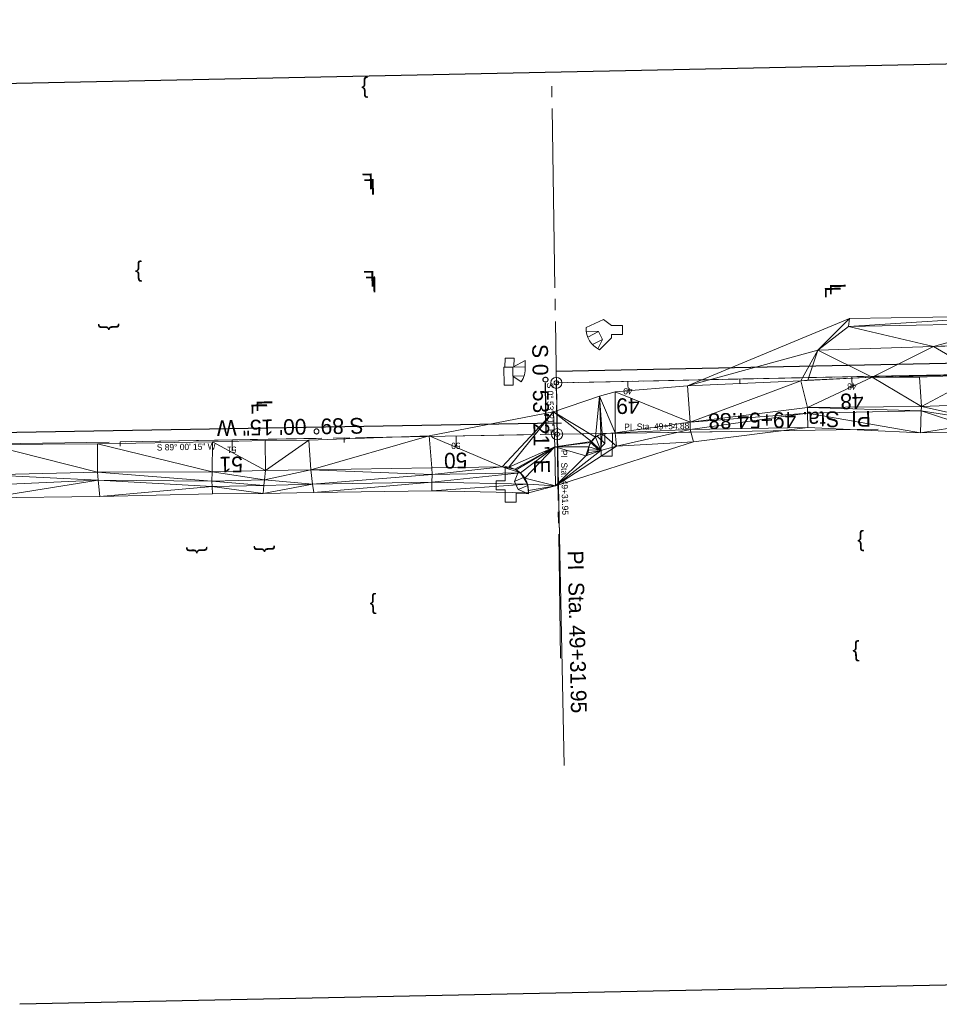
# Model space of a CAD drawing. Extents: x 2399984 to 2508823, y 556481 to 592637.
# Tile 56 of 158: x 2443641 to 2444051, y 558051 to 558490. Entities that reach past the tile are written whole.
import ezdxf
from ezdxf.enums import TextEntityAlignment as Align

# ---------------------------------------------------------------- set-up
doc = ezdxf.new("R2010")
doc.units = 0
doc.header["$MEASUREMENT"] = 0
doc.linetypes.add('cl20', pattern=[100, 5, -5, 80, -5, 5])
doc.linetypes.add('cl50', pattern=[100, 7.5, -7.5, 70, -7.5, 7.5])
for name, color, linetype, lineweight in [('DT_X_Triangles', 91, 'Continuous', 0), ('DV_X_Text', 7, 'Continuous', 0), ('GE_P_CL_20', 7, 'cl20', 13), ('GE_P_CL_50', 7, 'cl50', 13), ('PV_P_Curb_Ramp', 120, 'Continuous', 13), ('RW_X_CL_20', 6, 'cl20', 0)]:
    doc.layers.add(name, color=color, linetype=linetype, lineweight=lineweight)
for name, color, linetype, lineweight, plot in [('GK_Visualization', 30, 'Continuous', 13, False), ('SC_Scratch1', 7, 'Continuous', 0, False), ('SC_Scratch2', 7, 'Continuous', 0, False)]:
    doc.layers.add(name, color=color, linetype=linetype, lineweight=lineweight, plot=plot)
doc.styles.add('Slanted-Normal LS 0.50', font='font31.shx', dxfattribs={"height": 0.14})
doc.styles.add('Style-font30', font='font30.shx')
doc.styles.add('Style-font31', font='font31.shx')

# ---------------------------------------------------------------- blocks, each defined once
blk = doc.blocks.new('X_36')
at = {"layer": 'GK_Visualization', "color": 1, "linetype": 'Continuous', "lineweight": 0}
for p, q in [((-0.07, -0.07), (0.07, 0.07)), ((-0.07, 0.07), (0.07, -0.07))]:
    blk.add_line(p, q, dxfattribs=at)
blk = doc.blocks.new('X_37')
at = {"layer": 'GK_Visualization', "color": 1, "linetype": 'Continuous', "lineweight": 0}
for p, q in [((-0.07, -0.07), (0.07, 0.07)), ((-0.07, 0.07), (0.07, -0.07))]:
    blk.add_line(p, q, dxfattribs=at)

msp = doc.modelspace()

# ---------------------------------------------------------------- linework, layer by layer
at = {"layer": 'GE_P_CL_20'}
for p, q in [((2445148.88, 558354.26), (2443880.06, 558327.82)), ((2443880.06, 558327.82), (2443880.42, 558304.89)), ((2443880.42, 558304.89), (2443548.79, 558299.13))]:
    msp.add_line(p, q, dxfattribs=at)
at = {"layer": 'GE_P_CL_20', "linetype": 'Continuous'}
for p, q in [((2443912.01, 558328.49), (2443912.05, 558326.49)), ((2443962, 558329.53), (2443962.04, 558327.53)), ((2444011.99, 558330.57), (2444012.03, 558328.57)), ((2443880.09, 558326.82), (2443881.49, 558259.51)), ((2443880.34, 558309.77), (2443882.34, 558309.81)), ((2443881.42, 558304.91), (2443949.66, 558305.97)), ((2443685.33, 558301.5), (2443685.36, 558299.5)), ((2443735.32, 558302.37), (2443735.36, 558300.37)), ((2443785.31, 558303.24), (2443785.35, 558301.24)), ((2443835.31, 558304.11), (2443835.34, 558302.11))]:
    msp.add_line(p, q, dxfattribs=at)
for centre in [(2443880.06, 558327.82), (2443880.42, 558304.89)]:
    msp.add_circle(centre, 1, dxfattribs=at)
at = {"layer": 'GE_P_CL_50'}
for p, q in [((2445148.88, 558354.26), (2443880.06, 558327.82)), ((2443880.06, 558327.82), (2443880.42, 558304.89)), ((2443880.42, 558304.89), (2443548.79, 558299.13))]:
    msp.add_line(p, q, dxfattribs=at)
at = {"layer": 'GE_P_CL_50', "linetype": 'Continuous'}
for p, q in [((2443912.01, 558328.49), (2443912.11, 558323.49)), ((2444011.99, 558330.57), (2444012.09, 558325.57)), ((2443880.12, 558325.32), (2443883.62, 558157.05)), ((2443882.92, 558304.93), (2444023.7, 558307.12)), ((2443735.32, 558302.37), (2443735.41, 558297.37)), ((2443835.31, 558304.11), (2443835.39, 558299.11))]:
    msp.add_line(p, q, dxfattribs=at)
for centre in [(2443880.06, 558327.82), (2443880.42, 558304.89)]:
    msp.add_circle(centre, 2.5, dxfattribs=at)
at = {"layer": 'PV_P_Curb_Ramp'}
for p, q in [((2443901.12, 558356.1), (2443893.37, 558352.49)), ((2443904.67, 558353.34), (2443901.12, 558356.1)), ((2443898.95, 558350.67), (2443893.43, 558350.87)), ((2443898.95, 558350.67), (2443894.08, 558348.26)), ((2443898.95, 558350.67), (2443900.72, 558347.09)), ((2443909.67, 558353.33), (2443904.67, 558353.34)), ((2443909.67, 558353.33), (2443909.66, 558349.33)), ((2443900.72, 558347.09), (2443896.24, 558344.87)), ((2443900.72, 558347.09), (2443898.6, 558343.02)), ((2443904.66, 558347.84), (2443899.4, 558342.61)), ((2443904.66, 558349.34), (2443904.66, 558347.84)), ((2443909.66, 558349.33), (2443904.66, 558349.34)), ((2443857.16, 558338.83), (2443857.15, 558334.83)), ((2443861.18, 558338.81), (2443857.16, 558338.83)), ((2443860.65, 558334.82), (2443866.12, 558337.82)), ((2443861.18, 558338.81), (2443861.17, 558335.11)), ((2443866.19, 558334.92), (2443866.12, 558337.82)), ((2443856.8, 558326.75), (2443856.64, 558334.83)), ((2443860.65, 558334.82), (2443856.64, 558334.83)), ((2443860.65, 558334.82), (2443866.19, 558334.92)), ((2443860.8, 558326.82), (2443860.65, 558334.82)), ((2443860.72, 558330.82), (2443865.72, 558330.92)), ((2443860.72, 558330.82), (2443864.42, 558328.25)), ((2443860.8, 558326.82), (2443856.8, 558326.75)), ((2443898.3, 558304.08), (2443901.75, 558300.73)), ((2443905.08, 558305.43), (2443901.69, 558305.2)), ((2443901.69, 558305.2), (2443901.75, 558300.73)), ((2443905.06, 558295.06), (2443905.08, 558305.43)), ((2443894.3, 558297.79), (2443898.96, 558297.86)), ((2443895.51, 558301.21), (2443898.96, 558297.86)), ((2443898.96, 558297.86), (2443901.75, 558300.73)), ((2443900.11, 558298.02), (2443898.96, 558297.86)), ((2443900.1, 558295.07), (2443900.11, 558298.02)), ((2443905.06, 558295.06), (2443900.1, 558295.07)), ((2443857.21, 558284.02), (2443857.23, 558290.43)), ((2443861.4, 558283.84), (2443863.18, 558288.31)), ((2443853.2, 558280.03), (2443853.21, 558284.03)), ((2443857.21, 558284.02), (2443853.21, 558284.03)), ((2443861.4, 558283.84), (2443865.69, 558285.69)), ((2443862.98, 558280.17), (2443861.4, 558283.84)), ((2443857.2, 558280.02), (2443853.2, 558280.03)), ((2443857.2, 558278.59), (2443857.2, 558280.02)), ((2443862.98, 558280.17), (2443867.38, 558282.07)), ((2443862.98, 558280.17), (2443867.64, 558278.31)), ((2443857.2, 558278.59), (2443857.19, 558274.59)), ((2443862.2, 558278.58), (2443862.19, 558274.58)), ((2443867.64, 558278.31), (2443862.2, 558278.58)), ((2443857.19, 558274.59), (2443862.19, 558274.58))]:
    msp.add_line(p, q, dxfattribs=at)
for centre, radius, start, end in [((2443903.77, 558352.05), 10.4, 177.5859, 245.2006), ((2443855.77, 558334.12), 10.45, 325.8129, 4.4109), ((2443856.56, 558279.15), 11.31, 54.1764, 86.5927)]:
    msp.add_arc(centre, radius, start, end, dxfattribs=at)
at = {"layer": 'PV_P_Curb_Ramp', "extrusion": (0, 0, -1)}
for centre, radius, start, end in [((-2443902.6, 558296.9), 8.35, 6.1495, 83.7125), ((-2443856.77, 558279.46), 10.93, 125.8781, 186.0089)]:
    msp.add_arc(centre, radius, start, end, dxfattribs=at)
at = {"layer": 'RW_X_CL_20'}
for p, q in [((2443878.01, 558460.24), (2443881.97, 558204.97)), ((2443880.06, 558327.82), (2445148.88, 558354.26)), ((2443880.42, 558304.89), (2443548.79, 558299.13))]:
    msp.add_line(p, q, dxfattribs=at)
at = {"layer": 'SC_Scratch1', "color": 4, "lineweight": 30}
for p, q in [((2445008.89, 558489.86), (2443631.99, 558461.17)), ((2445072.65, 558080.35), (2443640.55, 558050.51))]:
    msp.add_line(p, q, dxfattribs=at)
at = {"layer": 'SC_Scratch2', "color": 4, "linetype": 'Continuous', "lineweight": 30}
for p, q in [((2445148.77, 558359.26), (2443879.96, 558332.82)), ((2443875.07, 558327.74), (2443875.42, 558304.82)), ((2443880.33, 558309.89), (2443548.7, 558304.13))]:
    msp.add_line(p, q, dxfattribs=at)

# ---------------------------------------------------------------- block references
at = {"layer": 'GK_Visualization', "color": 1, "linetype": 'Continuous', "lineweight": 0}
for name, p in [('X_36', (2443880.06, 558327.82)), ('X_37', (2443880.42, 558304.89))]:
    msp.add_blockref(name, p, dxfattribs=at)

# ---------------------------------------------------------------- texts
at = {"layer": 'DV_X_Text', "style": 'Slanted-Normal LS 0.50'}
for s, rotation, p in [('}', 181.1936, (2443794.55, 558458.84)), ('L', 181.1936, (2443795.91, 558417.7)), ('L', 181.1936, (2443796.77, 558415.2)), ('}', 181.1936, (2443693.62, 558376.81)), ('L', 181.1936, (2443796.59, 558374.24)), ('L', 181.1936, (2443797.44, 558371.74)), ('L', 271.1936, (2444003.44, 558368.36)), ('L', 271.1936, (2444005.71, 558369.66)), ('}', 271.1936, (2443681.16, 558352.75)), ('L', 271.1936, (2443749.8, 558317.66)), ('L', 271.1936, (2443747.53, 558316.35)), ('}', 181.1936, (2444015.94, 558256.54)), ('}', 271.1936, (2443720.45, 558253.16)), ('}', 271.1936, (2443750.62, 558253.69)), ('}', 181.1936, (2443798.26, 558228.46)), ('}', 181.1936, (2444013.82, 558207.38))]:
    msp.add_text(s, height=7, rotation=rotation, dxfattribs=at).set_placement(p, align=Align.MIDDLE_CENTER)
at = {"layer": 'GE_P_CL_20', "linetype": 'Continuous', "style": 'Style-font31'}
for s, rotation, p in [('S 0%%d 53\' 21" E', 270.8892, (2443878.84, 558316.34)), ('S 89%%d 00\' 15" W', 0.9957, (2443714.84, 558300.62))]:
    msp.add_text(s, height=2.8, rotation=rotation, dxfattribs=at).set_placement(p, align=Align.TOP_CENTER)
for s, rotation, p in [('49', 181.1936, (2443911.99, 558325.48)), ('48', 181.1936, (2444011.96, 558327.57)), ('51', 180.9957, (2443735.16, 558299.37)), ('50', 180.9957, (2443835.22, 558301.11))]:
    msp.add_text(s, height=2.8, rotation=rotation, dxfattribs=at).set_placement(p, align=Align.CENTER)
for s, rotation, p in [('PI  Sta. 49+54.88', 0.8892, (2443910.39, 558306.76)), ('PI  Sta. 49+31.95', 271.1936, (2443882.09, 558297.86))]:
    msp.add_text(s, height=2.8, rotation=rotation, dxfattribs=at).set_placement(p)
at = {"layer": 'GE_P_CL_50', "linetype": 'Continuous', "style": 'Style-font31'}
for s, rotation, p in [('S 0%%d 53\' 21" E', 270.8892, (2443876.74, 558316.3)), ('S 89%%d 00\' 15" W', 180.9957, (2443761.4, 558304.64))]:
    msp.add_text(s, height=7, rotation=rotation, dxfattribs=at).set_placement(p, align=Align.TOP_CENTER)
for s, rotation, p in [('49', 181.1936, (2443911.97, 558320.98)), ('48', 181.1936, (2444011.92, 558323.07)), ('51', 180.9957, (2443734.92, 558294.87)), ('50', 180.9957, (2443835.08, 558296.61))]:
    msp.add_text(s, height=7, rotation=rotation, dxfattribs=at).set_placement(p, align=Align.CENTER)
for s, rotation, p in [('PI  Sta. 49+54.88', 180.8892, (2444020.42, 558315.32)), ('PI  Sta. 49+31.95', 271.1936, (2443885.13, 558252.91))]:
    msp.add_text(s, height=7, rotation=rotation, dxfattribs=at).set_placement(p)
at = {"layer": 'GK_Visualization', "color": 1, "style": 'Style-font30'}
for s, p in [('TEMP13', (2443880.06, 558327.82)), ('TEMP14', (2443880.42, 558304.89))]:
    msp.add_text(s, height=0.14, dxfattribs=at).set_placement(p, align=Align.RIGHT)

# ---------------------------------------------------------------- meshes
at = {"layer": 'DT_X_Triangles'}
mesh = msp.add_polyface(dxfattribs=at)
corners = [(2444010.44, 558352.89), (2444085.9, 558354.47), (2444048.43, 558344), (2444010.88, 558356.46), (2444085.28, 558357.79), (2444021.11, 558330.4), (2444069.83, 558331.58), (2444042.1, 558330.41), (2444043.05, 558317.28), (2444042.59, 558305.47), (2444042.93, 558315.38), (2444062.99, 558308.79), (2444063, 558305.66), (2444073.21, 558310.62), (2444097.92, 558319.41), (2444103.36, 558345.63), (2444110.99, 558346.8), (2444088.15, 558307.86), (2444088.01, 558309.49), (2444140.61, 558303.65), (2444099.33, 558331.59), (2444124.38, 558346.04), (2444122.74, 558333.03), (2444116.73, 558319.35), (2444124.11, 558358.52), (2444109.85, 558354.44), (2444127.4, 558306.51), (2444126.21, 558307.65), (2444112.91, 558320.75), (2444122.73, 558317.38), (2444120.26, 558318.66), (2444117.37, 558319.3)]
mesh.append_faces([[corners[k] for k in face] for face in [(0, 1, 2), (0, 3, 4), (0, 4, 1), (5, 2, 6), (5, 6, 7), (7, 6, 8), (9, 10, 11), (9, 11, 12), (10, 13, 11), (10, 8, 13), (8, 6, 14), (8, 14, 13), (2, 15, 6), (2, 1, 16), (2, 16, 15), (11, 17, 12), (11, 13, 18), (11, 18, 17), (12, 17, 19), (6, 20, 14), (6, 15, 21), (6, 21, 22), (6, 22, 20), (13, 23, 18), (13, 14, 23), (4, 24, 25), (4, 25, 1), (1, 25, 16), (18, 26, 17), (18, 23, 27), (18, 27, 26), (17, 26, 19), (14, 20, 28), (14, 28, 23), (20, 22, 29), (20, 29, 30), (20, 30, 31), (20, 31, 23), (20, 23, 28), (15, 16, 21), (23, 31, 27), (31, 30, 27)]])
mesh = msp.add_polyface(dxfattribs=at)
corners = [(2443879.77, 558281.81), (2443899.89, 558297.56), (2443906.99, 558299.53), (2443941.25, 558301.5), (2443893.2, 558295.18), (2443894.22, 558296.58), (2443894.62, 558299.22), (2443895.54, 558301.26), (2443895.77, 558301.61), (2443897.59, 558303.57), (2443899.9, 558304.89), (2443899.4, 558321.82), (2443906.32, 558323.85), (2443906.3, 558305.51), (2443900.55, 558305.12), (2443939.83, 558310.24), (2443939.8, 558307.06), (2443938.64, 558326.49), (2443989.27, 558328.75), (2444010.88, 558356.46), (2443996.76, 558342.45), (2443992.39, 558307.87), (2443992.17, 558314.29), (2443992.15, 558316.74), (2443992.28, 558329.07), (2444021.11, 558330.4), (2444042.93, 558315.38), (2444043.05, 558317.28), (2444042.59, 558305.47), (2444048.43, 558344), (2444010.44, 558352.89), (2444042.1, 558330.41)]
mesh.append_faces([[corners[k] for k in face] for face in [(0, 1, 2), (0, 2, 3), (4, 5, 1), (4, 6, 5), (5, 6, 1), (6, 7, 8), (6, 8, 1), (8, 9, 1), (9, 10, 1), (9, 11, 10), (11, 12, 13), (11, 13, 14), (11, 14, 10), (1, 10, 14), (1, 14, 2), (14, 13, 2), (13, 15, 16), (13, 16, 2), (13, 12, 15), (12, 17, 15), (2, 16, 3), (17, 18, 15), (17, 19, 20), (17, 20, 18), (16, 21, 3), (16, 15, 22), (16, 22, 21), (15, 23, 22), (15, 18, 23), (18, 20, 24), (18, 24, 25), (18, 25, 23), (23, 26, 22), (23, 25, 27), (23, 27, 26), (22, 28, 21), (22, 26, 28), (24, 20, 25), (20, 29, 25), (20, 19, 30), (20, 30, 29), (25, 31, 27)]])
mesh = msp.add_polyface(dxfattribs=at)
corners = [(2443749.21, 558278.46), (2443771.24, 558282.65), (2443771.88, 558278.82), (2443749.58, 558281.98), (2443749.75, 558284.56), (2443770.47, 558288.95), (2443750.32, 558288.65), (2443769.59, 558302.19), (2443823.32, 558304.13), (2443824.62, 558286.87), (2443824.45, 558289.93), (2443824.52, 558283.48), (2443824.56, 558279.7), (2443878.86, 558314.81), (2443855.87, 558290.41), (2443864.07, 558287.61), (2443867.22, 558282.66), (2443867.67, 558278.7), (2443858.82, 558290.24), (2443861.62, 558289.28), (2443879.44, 558299.3), (2443862.21, 558288.96), (2443865.98, 558285.35), (2443879.77, 558281.81), (2443867.69, 558279.74), (2443899.4, 558321.82), (2443897.59, 558303.57), (2443895.77, 558301.61), (2443895.54, 558301.26), (2443894.62, 558299.22), (2443893.2, 558295.18), (2443899.89, 558297.56)]
mesh.append_faces([[corners[k] for k in face] for face in [(0, 1, 2), (3, 4, 1), (4, 5, 1), (6, 7, 5), (7, 8, 5), (5, 9, 1), (5, 8, 10), (5, 10, 9), (1, 9, 11), (1, 11, 2), (2, 11, 12), (8, 13, 14), (8, 14, 10), (10, 14, 9), (11, 9, 15), (11, 15, 16), (11, 16, 12), (12, 16, 17), (9, 14, 15), (14, 13, 18), (14, 18, 19), (14, 19, 15), (18, 13, 20), (18, 20, 19), (19, 20, 21), (19, 21, 15), (21, 20, 15), (15, 20, 22), (15, 22, 16), (22, 20, 23), (22, 23, 16), (16, 24, 17), (16, 23, 24), (17, 24, 23), (13, 25, 26), (13, 26, 27), (13, 27, 20), (20, 27, 28), (20, 28, 29), (20, 29, 30), (20, 30, 23), (23, 30, 31)]])
mesh = msp.add_polyface(dxfattribs=at)
corners = [(2443534.9, 558222.88), (2443566.34, 558268.31), (2443626.33, 558276.46), (2443563.08, 558298.45), (2443573.48, 558298.89), (2443571.19, 558285.43), (2443568.38, 558284.13), (2443565.99, 558282.16), (2443566.58, 558282.75), (2443567.17, 558273.74), (2443574.81, 558285.97), (2443573.62, 558285.4), (2443574.24, 558285.96), (2443626.36, 558300.35), (2443626.4, 558286.76), (2443625.9, 558282.18), (2443675.53, 558284.4), (2443676.34, 558277.03), (2443675.31, 558300.54), (2443675.34, 558287.9), (2443726.65, 558301.56), (2443726.46, 558288.15), (2443726.37, 558283.88), (2443726.47, 558281.57), (2443726.64, 558278.3), (2443749.75, 558284.56), (2443749.58, 558281.98), (2443750.32, 558288.65), (2443749.21, 558278.46), (2443750.15, 558302.14), (2443771.24, 558282.65), (2443770.47, 558288.95), (2443769.59, 558302.19)]
mesh.append_faces([[corners[k] for k in face] for face in [(0, 1, 2), (3, 4, 5), (3, 5, 6), (7, 8, 6), (7, 6, 9), (1, 9, 10), (1, 10, 2), (9, 6, 11), (9, 11, 10), (6, 5, 11), (5, 12, 11), (5, 4, 12), (4, 13, 10), (4, 10, 12), (11, 12, 10), (10, 13, 14), (10, 14, 15), (10, 15, 2), (15, 14, 16), (15, 16, 2), (2, 16, 17), (13, 18, 19), (13, 19, 14), (14, 19, 16), (18, 20, 21), (18, 21, 19), (19, 22, 16), (19, 21, 22), (16, 23, 17), (16, 22, 23), (17, 23, 24), (22, 25, 26), (22, 26, 23), (22, 21, 25), (21, 27, 25), (21, 20, 27), (23, 28, 24), (23, 26, 28), (20, 29, 27), (28, 26, 30), (25, 27, 31), (29, 32, 27)]])

doc.saveas('drawing.dxf')
